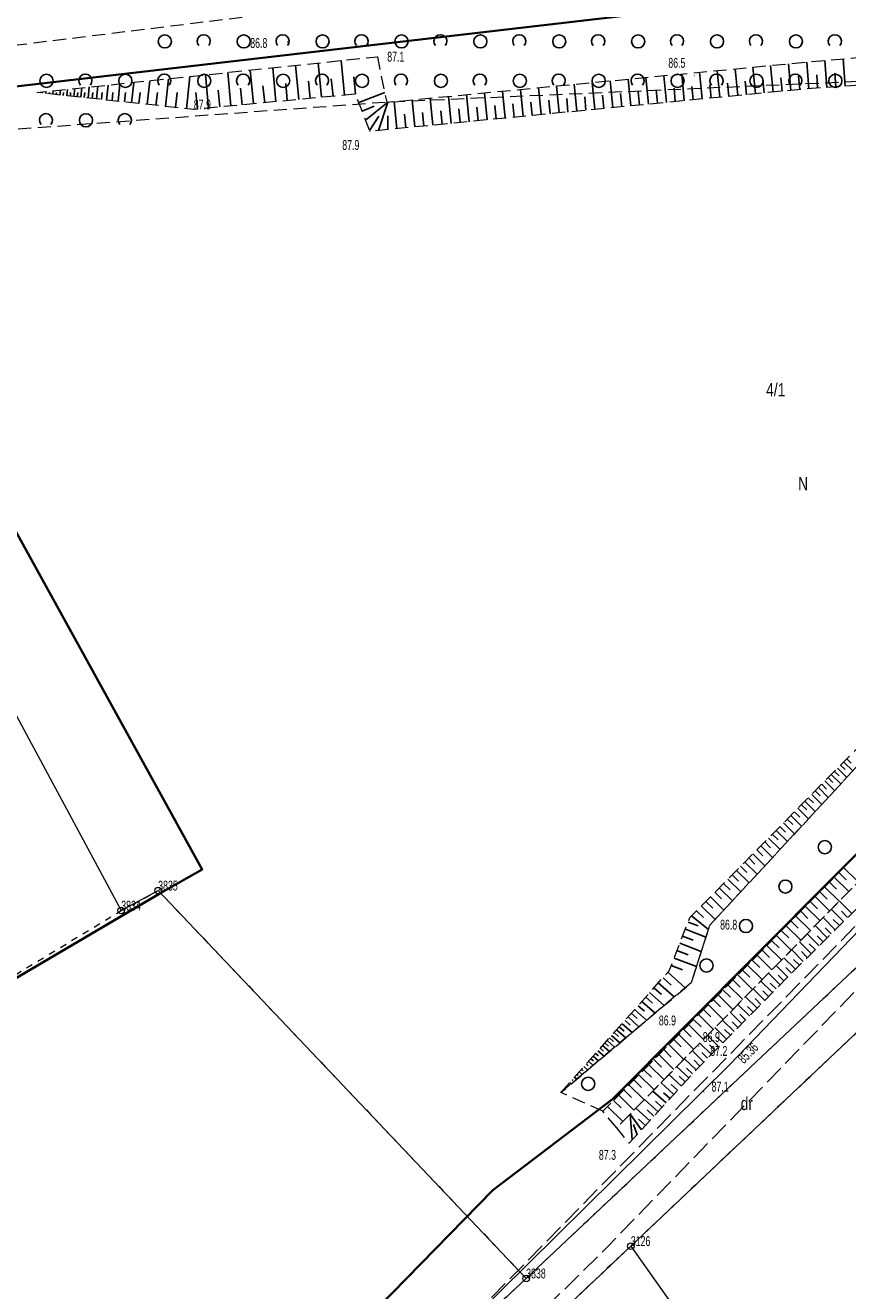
# Model space of a CAD drawing. Header units: metres. Extents: x 6524698 to 6533081, y 5883213 to 5896811.
# Tile 73 of 167: x 6528599 to 6528661, y 5890083 to 5890180. Entities that reach past the tile are written whole.
import ezdxf
from ezdxf.enums import TextEntityAlignment as Align

# ---------------------------------------------------------------- set-up
doc = ezdxf.new("R2010")
doc.units = ezdxf.units.M
doc.header["$MEASUREMENT"] = 0
for name, pattern in [('mapa zasadnicza$0$1.0_0.5', [1.5, 1, -0.5]), ('mapa zasadnicza$0$1.5_0.5', [2, 1.5, -0.5]), ('mapa zasadnicza$0$219-500', [0]), ('mapa zasadnicza$0$egkk-500', [2, 1.5, -0.5]), ('mapa zasadnicza$0$egug-500', [1, 0.5, -0.5])]:
    doc.linetypes.add(name, pattern=pattern)
doc.layers.get('0').update_dxf_attribs({"lineweight": 0})
for name, color, linetype in [('mapa zasadnicza$0$000 Inne (niezydentyfikowane)', 7, 'Continuous'), ('mapa zasadnicza$0$202-punkt graniczny', 7, 'Continuous'), ('mapa zasadnicza$0$202-punkt graniczny-Atr103', 7, 'Continuous'), ('mapa zasadnicza$0$210-oznaczenie konturu użytku gruntowego', 7, 'Continuous'), ('mapa zasadnicza$0$211-numer działki ewidencyjnej', 7, 'Continuous'), ('mapa zasadnicza$0$217-kontur klasyfikacyjny', 7, 'Continuous'), ('mapa zasadnicza$0$218-kontur użytku gruntowego', 7, 'Continuous'), ('mapa zasadnicza$0$219-działka ewidencyjna', 7, 'Continuous'), ('mapa zasadnicza$0$jezdnia', 7, 'Continuous'), ('mapa zasadnicza$0$ogrodzenie trwałe', 7, 'Continuous'), ('mapa zasadnicza$0$pikieta naturalna', 7, 'Continuous'), ('mapa zasadnicza$0$pikieta naturalna-Atr2', 7, 'Continuous'), ('mapa zasadnicza$0$przewód wodociągowy', 7, 'Continuous'), ('mapa zasadnicza$0$rzędna', 7, 'Continuous'), ('mapa zasadnicza$0$rzędna-Atr2', 7, 'Continuous'), ('mapa zasadnicza$0$skarpa nieumocniona', 7, 'Continuous'), ('mapa zasadnicza$0$zadrzewienie  zakrzewienie', 7, 'Continuous')]:
    doc.layers.add(name, color=color, linetype=linetype)
doc.styles.add('mapa zasadnicza$0$STANDARD', font='Working1250', dxfattribs={"width": 0.75})
doc.linetypes.add('mapa zasadnicza$0$902-500', pattern='A,3.75,0,[1,ksztalty.shx,S=0.5,R=0,X=0,Y=0],3.75', length=7.5)

# ---------------------------------------------------------------- blocks, each defined once
blk = doc.blocks.new('mapa zasadnicza$0$202')
at = {"color": 0, "linetype": 'Continuous', "lineweight": 0}
blk.add_circle((0, 0), 0.25, dxfattribs=at)
blk = doc.blocks.new('mapa zasadnicza$0$PW01')
at = {"linetype": 'Continuous', "lineweight": 13}
h = blk.add_hatch(color=0, dxfattribs=at)
edge = h.paths.add_edge_path()
edge.add_arc((0, 0), 0.045, 0, 360)
blk = doc.blocks.new('mapa zasadnicza$0$OTZK1')
at = {"color": 0, "linetype": 'Continuous'}
blk.add_circle((0, 0), 0.5, dxfattribs=at)
blk = doc.blocks.new('mapa zasadnicza$0$OTZK2')
at = {"color": 0, "linetype": 'Continuous'}
blk.add_arc((0, 0), 0.5, 318.85, 221.162, dxfattribs=at)

msp = doc.modelspace()

# ---------------------------------------------------------------- linework, layer by layer
at = {"layer": 'mapa zasadnicza$0$000 Inne (niezydentyfikowane)', "color": 7, "linetype": 'Continuous', "lineweight": 25, "flags": 128}
for points in [[(6528619.53, 5890173.91), (6528619.28, 5890176.51)], [(6528621.27, 5890174.08), (6528621.02, 5890176.69)], [(6528623, 5890174.24), (6528622.75, 5890176.87)], [(6528655.62, 5890174.47), (6528655.42, 5890176.5)], [(6528656.97, 5890174.6), (6528656.77, 5890176.63)], [(6528658.32, 5890174.72), (6528658.17, 5890176.76)], [(6528659.69, 5890174.82), (6528659.54, 5890176.88)], [(6528661.08, 5890174.92), (6528660.93, 5890177)], [(6528610.99, 5890173.21), (6528611.25, 5890175.66)], [(6528612.67, 5890173.26), (6528612.43, 5890175.79)], [(6528614.37, 5890173.42), (6528614.13, 5890175.96)], [(6528616.08, 5890173.58), (6528615.83, 5890176.14)], [(6528617.8, 5890173.74), (6528617.55, 5890176.32)], [(6528623.84, 5890174.32), (6528623.71, 5890175.64)], [(6528646.14, 5890173.55), (6528645.94, 5890175.59)], [(6528647.5, 5890173.68), (6528647.3, 5890175.72)], [(6528648.85, 5890173.81), (6528648.66, 5890175.85)], [(6528650.21, 5890173.95), (6528650.01, 5890175.98)], [(6528651.56, 5890174.08), (6528651.36, 5890176.11)], [(6528652.92, 5890174.21), (6528652.72, 5890176.24)], [(6528654.27, 5890174.34), (6528654.07, 5890176.37)], [(6528656.29, 5890174.54), (6528656.19, 5890175.55)], [(6528657.64, 5890174.67), (6528657.54, 5890175.68)], [(6528659, 5890174.77), (6528658.93, 5890175.79)], [(6528660.38, 5890174.87), (6528660.31, 5890175.9)], [(6528600.82, 5890174.31), (6528600.85, 5890174.57)], [(6528601.36, 5890174.25), (6528601.4, 5890174.63)], [(6528601.89, 5890174.19), (6528601.94, 5890174.68)], [(6528602.42, 5890174.14), (6528602.49, 5890174.74)], [(6528602.95, 5890174.08), (6528603.03, 5890174.8)], [(6528603.51, 5890174.02), (6528603.6, 5890174.86)], [(6528604.16, 5890173.95), (6528604.26, 5890174.93)], [(6528604.91, 5890173.87), (6528605.03, 5890175.01)], [(6528605.79, 5890173.77), (6528605.93, 5890175.1)], [(6528606.81, 5890173.66), (6528606.98, 5890175.21)], [(6528608, 5890173.53), (6528608.2, 5890175.34)], [(6528609.39, 5890173.38), (6528609.62, 5890175.49)], [(6528613.52, 5890173.34), (6528613.4, 5890174.61)], [(6528615.22, 5890173.5), (6528615.1, 5890174.78)], [(6528616.94, 5890173.66), (6528616.81, 5890174.95)], [(6528618.66, 5890173.83), (6528618.54, 5890175.12)], [(6528620.4, 5890173.99), (6528620.27, 5890175.29)], [(6528622.14, 5890174.16), (6528622.01, 5890175.47)], [(6528636.6, 5890172.62), (6528636.4, 5890174.67)], [(6528637.96, 5890172.76), (6528637.76, 5890174.81)], [(6528639.33, 5890172.89), (6528639.13, 5890174.94)], [(6528640.69, 5890173.02), (6528640.49, 5890175.07)], [(6528642.06, 5890173.15), (6528641.86, 5890175.2)], [(6528643.42, 5890173.29), (6528643.22, 5890175.33)], [(6528644.78, 5890173.42), (6528644.58, 5890175.46)], [(6528646.82, 5890173.62), (6528646.72, 5890174.64)], [(6528648.17, 5890173.75), (6528648.08, 5890174.77)], [(6528649.53, 5890173.88), (6528649.43, 5890174.9)], [(6528650.89, 5890174.01), (6528650.79, 5890175.03)], [(6528652.24, 5890174.14), (6528652.14, 5890175.16)], [(6528653.59, 5890174.27), (6528653.49, 5890175.29)], [(6528654.94, 5890174.41), (6528654.84, 5890175.42)], [(6528599.76, 5890174.42), (6528599.76, 5890174.46)], [(6528600.02, 5890174.4), (6528600.03, 5890174.44)], [(6528600.29, 5890174.37), (6528600.31, 5890174.51)], [(6528600.56, 5890174.34), (6528600.57, 5890174.44)], [(6528601.09, 5890174.28), (6528601.11, 5890174.44)], [(6528601.62, 5890174.22), (6528601.65, 5890174.44)], [(6528602.16, 5890174.17), (6528602.18, 5890174.44)], [(6528602.69, 5890174.11), (6528602.72, 5890174.44)], [(6528603.22, 5890174.05), (6528603.26, 5890174.44)], [(6528603.82, 5890173.99), (6528603.87, 5890174.44)], [(6528604.52, 5890173.91), (6528604.57, 5890174.44)], [(6528605.33, 5890173.82), (6528605.4, 5890174.44)], [(6528606.28, 5890173.72), (6528606.36, 5890174.44)], [(6528607.38, 5890173.6), (6528607.47, 5890174.44)], [(6528608.67, 5890173.46), (6528608.78, 5890174.44)], [(6528610.17, 5890173.3), (6528610.29, 5890174.44)], [(6528611.83, 5890173.18), (6528611.71, 5890174.44)], [(6528624.1, 5890173.67), (6528626.07, 5890174.44)], [(6528624.62, 5890172.33), (6528626.31, 5890173.71)], [(6528625.61, 5890171.55), (6528626.31, 5890173.71)], [(6528626.99, 5890171.69), (6528626.79, 5890173.75)], [(6528628.37, 5890171.82), (6528628.17, 5890173.89)], [(6528629.74, 5890171.96), (6528629.54, 5890174.02)], [(6528631.12, 5890172.09), (6528630.92, 5890174.15)], [(6528632.49, 5890172.22), (6528632.29, 5890174.28)], [(6528633.86, 5890172.36), (6528633.66, 5890174.41)], [(6528635.23, 5890172.49), (6528635.03, 5890174.54)], [(6528637.28, 5890172.69), (6528637.18, 5890173.71)], [(6528638.65, 5890172.82), (6528638.55, 5890173.85)], [(6528640.01, 5890172.95), (6528639.91, 5890173.98)], [(6528641.38, 5890173.09), (6528641.28, 5890174.11)], [(6528642.74, 5890173.22), (6528642.64, 5890174.24)], [(6528644.1, 5890173.35), (6528644, 5890174.37)], [(6528645.46, 5890173.48), (6528645.36, 5890174.5)], [(6528624.35, 5890173.03), (6528625.28, 5890173.39)], [(6528624.92, 5890171.56), (6528625.62, 5890172.63)], [(6528626.3, 5890171.62), (6528626.31, 5890172.67)], [(6528627.68, 5890171.76), (6528627.58, 5890172.79)], [(6528629.05, 5890171.89), (6528628.95, 5890172.92)], [(6528630.43, 5890172.02), (6528630.33, 5890173.05)], [(6528631.8, 5890172.16), (6528631.7, 5890173.19)], [(6528633.17, 5890172.29), (6528633.07, 5890173.32)], [(6528634.54, 5890172.42), (6528634.44, 5890173.45)], [(6528635.91, 5890172.56), (6528635.81, 5890173.58)], [(6528661.21, 5890123.76), (6528661.55, 5890123.43)], [(6528660.28, 5890122.82), (6528660.64, 5890122.47)], [(6528660.52, 5890123.06), (6528661.22, 5890122.36)], [(6528660.75, 5890123.3), (6528661.1, 5890122.95)], [(6528660.98, 5890123.53), (6528661.68, 5890122.85)], [(6528659.31, 5890121.84), (6528659.68, 5890121.47)], [(6528659.55, 5890122.09), (6528660.29, 5890121.36)], [(6528659.8, 5890122.34), (6528660.16, 5890121.97)], [(6528660.04, 5890122.58), (6528660.76, 5890121.87)], [(6528658.29, 5890120.81), (6528658.68, 5890120.43)], [(6528658.55, 5890121.07), (6528659.32, 5890120.31)], [(6528658.8, 5890121.33), (6528659.19, 5890120.95)], [(6528659.06, 5890121.59), (6528659.81, 5890120.84)], [(6528657.23, 5890119.74), (6528657.64, 5890119.34)], [(6528657.5, 5890120.01), (6528658.31, 5890119.21)], [(6528657.77, 5890120.28), (6528658.17, 5890119.89)], [(6528658.03, 5890120.55), (6528658.82, 5890119.77)], [(6528656.4, 5890118.9), (6528657.25, 5890118.07)], [(6528656.68, 5890119.19), (6528657.1, 5890118.77)], [(6528656.96, 5890119.46), (6528657.78, 5890118.65)], [(6528655.55, 5890118.04), (6528655.99, 5890117.61)], [(6528655.84, 5890118.33), (6528656.7, 5890117.48)], [(6528656.12, 5890118.62), (6528656.55, 5890118.2)], [(6528654.37, 5890116.85), (6528654.82, 5890116.4)], [(6528654.67, 5890117.15), (6528655.57, 5890116.26)], [(6528654.97, 5890117.45), (6528655.41, 5890117.01)], [(6528655.26, 5890117.75), (6528656.14, 5890116.88)], [(6528653.45, 5890115.91), (6528654.39, 5890114.99)], [(6528653.76, 5890116.23), (6528654.22, 5890115.77)], [(6528654.07, 5890116.54), (6528654.98, 5890115.63)], [(6528652.5, 5890114.95), (6528652.98, 5890114.47)], [(6528652.82, 5890115.28), (6528653.78, 5890114.33)], [(6528653.13, 5890115.6), (6528653.61, 5890115.13)], [(6528660.62, 5890115.13), (6528661.17, 5890114.58)], [(6528660.98, 5890115.49), (6528662.08, 5890114.41)], [(6528651.51, 5890113.96), (6528652.52, 5890112.97)], [(6528651.85, 5890114.29), (6528652.34, 5890113.8)], [(6528652.17, 5890114.63), (6528653.15, 5890113.66)], [(6528659.53, 5890114.03), (6528660.63, 5890112.94)], [(6528659.89, 5890114.39), (6528660.44, 5890113.85)], [(6528660.26, 5890114.76), (6528661.36, 5890113.67)], [(6528650.84, 5890113.28), (6528651.86, 5890112.27)], [(6528651.18, 5890113.62), (6528651.69, 5890113.12)], [(6528658.8, 5890113.29), (6528659.91, 5890112.2)], [(6528659.17, 5890113.66), (6528659.72, 5890113.11)], [(6528649.79, 5890112.22), (6528650.32, 5890111.7)], [(6528650.15, 5890112.58), (6528651.2, 5890111.55)], [(6528650.5, 5890112.93), (6528651.02, 5890112.42)], [(6528657.71, 5890112.18), (6528658.26, 5890111.63)], [(6528658.07, 5890112.55), (6528659.18, 5890111.46)], [(6528658.44, 5890112.92), (6528658.99, 5890112.37)], [(6528660.97, 5890111.4), (6528660.04, 5890112.33)], [(6528661.59, 5890112.02), (6528660.66, 5890112.96)], [(6528661.28, 5890111.71), (6528660.81, 5890112.18)], [(6528649.15, 5890111.35), (6528649.91, 5890111.06)], [(6528649.41, 5890111.83), (6528650.69, 5890110.79)], [(6528656.61, 5890111.07), (6528657.72, 5890109.97)], [(6528656.97, 5890111.44), (6528657.53, 5890110.89)], [(6528657.34, 5890111.81), (6528658.45, 5890110.71)], [(6528659.73, 5890110.17), (6528658.81, 5890111.09)], [(6528660.34, 5890110.78), (6528659.42, 5890111.71)], [(6528660.65, 5890111.09), (6528660.19, 5890111.55)], [(6528648.73, 5890110.29), (6528649.53, 5890109.98)], [(6528648.94, 5890110.83), (6528650.5, 5890110.22)], [(6528655.87, 5890110.33), (6528656.99, 5890109.23)], [(6528656.24, 5890110.7), (6528656.8, 5890110.15)], [(6528659.11, 5890109.56), (6528658.21, 5890110.47)], [(6528659.42, 5890109.86), (6528658.97, 5890110.32)], [(6528660.03, 5890110.47), (6528659.58, 5890110.93)], [(6528648.3, 5890109.19), (6528649.14, 5890108.87)], [(6528648.52, 5890109.75), (6528650.15, 5890109.11)], [(6528654.77, 5890109.21), (6528655.33, 5890108.66)], [(6528655.14, 5890109.58), (6528656.25, 5890108.48)], [(6528655.5, 5890109.96), (6528656.06, 5890109.4)], [(6528657.91, 5890108.36), (6528657.02, 5890109.26)], [(6528658.51, 5890108.96), (6528657.61, 5890109.86)], [(6528658.81, 5890109.26), (6528658.36, 5890109.71)], [(6528648.08, 5890108.62), (6528649.78, 5890107.97)], [(6528654.03, 5890108.46), (6528654.59, 5890107.91)], [(6528654.4, 5890108.84), (6528655.52, 5890107.73)], [(6528657.31, 5890107.77), (6528656.42, 5890108.65)], [(6528657.61, 5890108.07), (6528657.17, 5890108.51)], [(6528658.21, 5890108.66), (6528657.76, 5890109.11)], [(6528647.61, 5890107.54), (6528648.93, 5890106.36)], [(6528647.86, 5890108.06), (6528648.73, 5890107.72)], [(6528652.92, 5890107.34), (6528654.04, 5890106.23)], [(6528653.29, 5890107.71), (6528653.85, 5890107.16)], [(6528653.66, 5890108.09), (6528654.78, 5890106.98)], [(6528656.14, 5890106.58), (6528655.25, 5890107.46)], [(6528656.73, 5890107.18), (6528655.84, 5890108.05)], [(6528656.43, 5890106.88), (6528655.99, 5890107.32)], [(6528657.02, 5890107.47), (6528656.57, 5890107.91)], [(6528646.55, 5890106.35), (6528647.12, 5890105.84)], [(6528646.88, 5890106.73), (6528648.09, 5890105.66)], [(6528647.24, 5890107.13), (6528647.87, 5890106.56)], [(6528652.17, 5890106.59), (6528653.3, 5890105.47)], [(6528652.54, 5890106.96), (6528653.11, 5890106.41)], [(6528654.97, 5890105.4), (6528654.09, 5890106.27)], [(6528655.56, 5890105.99), (6528654.67, 5890106.87)], [(6528655.85, 5890106.29), (6528655.4, 5890106.72)], [(6528645.62, 5890105.32), (6528646.63, 5890104.42)], [(6528645.92, 5890105.65), (6528646.44, 5890105.18)], [(6528646.22, 5890105.99), (6528647.33, 5890105.01)], [(6528651.05, 5890105.46), (6528651.62, 5890104.9)], [(6528651.43, 5890105.83), (6528652.56, 5890104.72)], [(6528651.8, 5890106.21), (6528652.36, 5890105.65)], [(6528654.39, 5890104.81), (6528653.51, 5890105.68)], [(6528654.68, 5890105.1), (6528654.24, 5890105.54)], [(6528655.26, 5890105.69), (6528654.82, 5890106.13)], [(6528644.82, 5890104.42), (6528645.26, 5890104.03)], [(6528645.08, 5890104.7), (6528645.99, 5890103.89)], [(6528645.34, 5890105), (6528645.82, 5890104.58)], [(6528649.93, 5890104.32), (6528651.07, 5890103.2)], [(6528650.31, 5890104.7), (6528650.87, 5890104.14)], [(6528650.68, 5890105.08), (6528651.81, 5890103.96)], [(6528653.23, 5890103.63), (6528652.35, 5890104.5)], [(6528653.81, 5890104.22), (6528652.93, 5890105.09)], [(6528653.52, 5890103.93), (6528653.08, 5890104.36)], [(6528654.1, 5890104.51), (6528653.66, 5890104.95)], [(6528643.91, 5890103.39), (6528644.28, 5890103.07)], [(6528644.13, 5890103.63), (6528644.88, 5890102.96)], [(6528644.35, 5890103.88), (6528644.74, 5890103.53)], [(6528644.58, 5890104.14), (6528645.41, 5890103.4)], [(6528649.18, 5890103.56), (6528650.32, 5890102.44)], [(6528649.56, 5890103.94), (6528650.13, 5890103.38)], [(6528652.65, 5890103.04), (6528651.77, 5890103.91)], [(6528652.94, 5890103.34), (6528652.5, 5890103.77)], [(6528643.16, 5890102.55), (6528643.46, 5890102.28)], [(6528643.33, 5890102.74), (6528643.96, 5890102.18)], [(6528643.52, 5890102.95), (6528643.85, 5890102.66)], [(6528643.71, 5890103.17), (6528644.4, 5890102.55)], [(6528648.05, 5890102.42), (6528648.62, 5890101.86)], [(6528648.43, 5890102.8), (6528649.57, 5890101.68)], [(6528648.81, 5890103.18), (6528649.38, 5890102.62)], [(6528651.49, 5890101.87), (6528650.62, 5890102.74)], [(6528652.07, 5890102.46), (6528651.19, 5890103.33)], [(6528651.78, 5890102.17), (6528651.34, 5890102.6)], [(6528652.36, 5890102.75), (6528651.92, 5890103.19)], [(6528642.29, 5890101.57), (6528642.75, 5890101.16)], [(6528642.47, 5890101.77), (6528642.71, 5890101.55)], [(6528642.64, 5890101.97), (6528643.16, 5890101.51)], [(6528642.82, 5890102.17), (6528643.1, 5890101.92)], [(6528642.99, 5890102.35), (6528643.56, 5890101.84)], [(6528647.3, 5890101.66), (6528647.87, 5890101.09)], [(6528647.68, 5890102.04), (6528648.82, 5890100.91)], [(6528650.34, 5890100.71), (6528649.47, 5890101.57)], [(6528650.92, 5890101.29), (6528650.04, 5890102.15)], [(6528650.63, 5890101), (6528650.19, 5890101.43)], [(6528651.2, 5890101.58), (6528650.77, 5890102.01)], [(6528641.4, 5890100.57), (6528641.55, 5890100.43)], [(6528641.57, 5890100.77), (6528641.92, 5890100.46)], [(6528641.75, 5890100.97), (6528641.94, 5890100.8)], [(6528641.93, 5890101.17), (6528642.33, 5890100.81)], [(6528642.11, 5890101.37), (6528642.32, 5890101.18)], [(6528646.16, 5890100.51), (6528647.31, 5890099.38)], [(6528646.54, 5890100.9), (6528647.12, 5890100.33)], [(6528646.92, 5890101.28), (6528648.07, 5890100.14)], [(6528649.77, 5890100.12), (6528648.86, 5890100.95)], [(6528650.05, 5890100.41), (6528649.61, 5890100.85)], [(6528640.51, 5890099.56), (6528640.68, 5890099.41)], [(6528640.68, 5890099.76), (6528640.78, 5890099.68)], [(6528640.86, 5890099.97), (6528641.09, 5890099.76)], [(6528641.04, 5890100.17), (6528641.17, 5890100.05)], [(6528641.22, 5890100.37), (6528641.5, 5890100.11)], [(6528645.41, 5890099.75), (6528646.56, 5890098.61)], [(6528645.79, 5890100.13), (6528646.36, 5890099.56)], [(6528648.64, 5890098.89), (6528647.69, 5890099.76)], [(6528649.21, 5890099.51), (6528648.28, 5890100.36)], [(6528648.93, 5890099.2), (6528648.46, 5890099.63)], [(6528649.49, 5890099.82), (6528649.03, 5890100.24)], [(6528639.79, 5890098.76), (6528639.85, 5890098.72)], [(6528639.97, 5890098.96), (6528640.01, 5890098.93)], [(6528640.15, 5890099.16), (6528640.26, 5890099.06)], [(6528640.33, 5890099.36), (6528640.4, 5890099.3)], [(6528644.26, 5890098.59), (6528644.84, 5890098.02)], [(6528644.64, 5890098.98), (6528645.8, 5890097.84)], [(6528645.03, 5890099.36), (6528645.6, 5890098.79)], [(6528648.06, 5890098.25), (6528647.08, 5890099.15)], [(6528648.35, 5890098.57), (6528647.87, 5890099.01)], [(6528643.47, 5890097.79), (6528644.05, 5890097.22)], [(6528643.88, 5890098.2), (6528645.03, 5890097.06)], [(6528646.86, 5890096.93), (6528645.83, 5890097.87)], [(6528647.47, 5890097.6), (6528646.47, 5890098.51)], [(6528647.16, 5890097.27), (6528646.66, 5890097.73)], [(6528647.77, 5890097.93), (6528647.27, 5890098.38)], [(6528643.01, 5890097.33), (6528644.17, 5890096.18)], [(6528645.59, 5890095.55), (6528644.74, 5890096.76)], [(6528644.9, 5890094.79), (6528644.74, 5890096.76)], [(6528646.23, 5890096.25), (6528645.18, 5890097.21)], [(6528646.54, 5890096.59), (6528646.03, 5890097.07)], [(6528645.26, 5890095.19), (6528645, 5890095.97)], [(6528645.91, 5890095.9), (6528645.38, 5890096.38)]]:
    msp.add_lwpolyline(points, dxfattribs=at)
at = {"layer": 'mapa zasadnicza$0$217-kontur klasyfikacyjny', "color": 92, "linetype": 'mapa zasadnicza$0$egkk-500', "lineweight": 18, "flags": 128}
for points in [[(6528675.91, 5890116.14), (6528644.79, 5890086.72)], [(6528644.79, 5890086.72), (6528620.93, 5890064.17)]]:
    msp.add_lwpolyline(points, dxfattribs=at)
at = {"layer": 'mapa zasadnicza$0$218-kontur użytku gruntowego', "color": 3, "linetype": 'mapa zasadnicza$0$egug-500', "lineweight": 18, "flags": 128}
for points in [[(6528636.83, 5890084.26), (6528673.04, 5890118.35)], [(6528675.91, 5890116.14), (6528644.79, 5890086.72)], [(6528606.03, 5890112.23), (6528608.84, 5890113.75)], [(6528608.84, 5890113.75), (6528636.83, 5890084.26)], [(6528594.56, 5890105.28), (6528606.03, 5890112.23)], [(6528644.79, 5890086.72), (6528620.93, 5890064.17)], [(6528636.83, 5890084.26), (6528633.19, 5890080.83)]]:
    msp.add_lwpolyline(points, dxfattribs=at)
at = {"layer": 'mapa zasadnicza$0$219-działka ewidencyjna', "color": 7, "linetype": 'mapa zasadnicza$0$219-500', "lineweight": 18, "flags": 128}
for points in [[(6528569.56, 5890179.97), (6528606.03, 5890112.23)], [(6528636.83, 5890084.26), (6528673.04, 5890118.35)], [(6528644.79, 5890086.72), (6528675.91, 5890116.14)], [(6528606.03, 5890112.23), (6528608.84, 5890113.75)], [(6528608.84, 5890113.75), (6528636.83, 5890084.26)], [(6528644.79, 5890086.72), (6528620.93, 5890064.17)], [(6528644.79, 5890086.72), (6528689.7, 5890023.29)], [(6528636.83, 5890084.26), (6528633.19, 5890080.83)]]:
    msp.add_lwpolyline(points, dxfattribs=at)
at = {"layer": 'mapa zasadnicza$0$jezdnia', "color": 7, "linetype": 'mapa zasadnicza$0$1.5_0.5', "lineweight": 18, "flags": 128}
msp.add_lwpolyline([(6528488.71, 5889875.76), (6528485.33, 5889878.04), (6528508.1, 5889912.7), (6528523.92, 5889938.29), (6528532.84, 5889949.75), (6528552.11, 5889976.94), (6528569.39, 5890002.59), (6528578.59, 5890017.78), (6528590.02, 5890034.23), (6528591.86, 5890037.23), (6528602.96, 5890051.02), (6528617.54, 5890066.41), (6528618.65, 5890067.59), (6528626.38, 5890075.23), (6528628.27, 5890076.76), (6528716.92, 5890167.22), (6528719.37, 5890165.4), (6528643.06, 5890086.71), (6528620.1, 5890064.08), (6528606.32, 5890048.07), (6528598.74, 5890040), (6528581.9, 5890015.11), (6528572.27, 5890000.79), (6528555.06, 5889975.35), (6528535.49, 5889947.79), (6528526.42, 5889934.67), (6528511, 5889910.5)], close=True, dxfattribs=at)
at = {"layer": 'mapa zasadnicza$0$ogrodzenie trwałe', "color": 7, "linetype": 'mapa zasadnicza$0$902-500', "lineweight": 35, "flags": 128}
msp.add_lwpolyline([(6528621.19, 5890077.57), (6528634.3, 5890090.96), (6528643.4, 5890097.88), (6528698.9, 5890153.64), (6528711.35, 5890169.61), (6528708.91, 5890187.79), (6528593.16, 5890174.35), (6528587.84, 5890159.47), (6528612.19, 5890115.36), (6528609.09, 5890113.61), (6528574.8, 5890093.42), (6528584.2, 5890067.75), (6528598.71, 5890054.5), (6528616.72, 5890072.99)], dxfattribs=at)
at = {"layer": 'mapa zasadnicza$0$przewód wodociągowy', "color": 5, "linetype": 'Continuous', "lineweight": 18, "flags": 128}
msp.add_lwpolyline([(6528623.33, 5890082.14), (6528623.61, 5890081.8), (6528624.02, 5890081.37), (6528628.27, 5890076.76), (6528652.28, 5890100.47), (6528716.45, 5890167.09), (6528737.12, 5890191.87), (6528734.4, 5890204.21), (6528736.66, 5890207.35), (6528765.25, 5890244.71), (6528794.11, 5890284.29), (6528823.12, 5890322.78), (6528853.01, 5890360.77), (6528881.75, 5890400.14), (6528911.61, 5890439.05), (6528983.81, 5890532.9)], dxfattribs=at)
at = {"layer": 'mapa zasadnicza$0$skarpa nieumocniona', "color": 7, "linetype": 'mapa zasadnicza$0$1.0_0.5', "lineweight": 18, "flags": 128}
for points in [[(6528625.51, 5890177.16), (6528626.22, 5890173.7), (6528657.54, 5890176.7), (6528689.67, 5890179.54), (6528713.47, 5890179.19), (6528690.77, 5890177.03), (6528657.86, 5890174.69), (6528624.95, 5890171.49), (6528623.84, 5890174.32), (6528611.55, 5890173.15), (6528599.61, 5890174.44)], [(6528625.51, 5890177.16), (6528626.22, 5890173.7), (6528657.54, 5890176.7), (6528689.67, 5890179.54), (6528713.47, 5890179.19), (6528690.77, 5890177.03), (6528657.86, 5890174.69), (6528624.95, 5890171.49), (6528623.84, 5890174.32), (6528611.55, 5890173.15), (6528599.61, 5890174.44)], [(6528639.46, 5890098.39), (6528647.71, 5890107.66), (6528649.28, 5890111.7), (6528664.54, 5890127.13), (6528700.48, 5890165.75), (6528704.84, 5890169.67), (6528709.8, 5890172.03), (6528700.81, 5890163.63), (6528681.48, 5890143.65), (6528663.94, 5890125.29), (6528650.79, 5890111.11), (6528649.39, 5890106.75)], [(6528639.46, 5890098.39), (6528647.71, 5890107.66), (6528649.28, 5890111.7), (6528664.54, 5890127.13), (6528700.48, 5890165.75), (6528704.84, 5890169.67), (6528709.8, 5890172.03), (6528700.81, 5890163.63), (6528681.48, 5890143.65), (6528663.94, 5890125.29), (6528650.79, 5890111.11), (6528649.39, 5890106.75)], [(6528643.72, 5890095.72), (6528642.66, 5890096.97), (6528681.81, 5890136.55), (6528698.88, 5890154.5), (6528712.77, 5890169.78), (6528713.76, 5890168.71), (6528693.69, 5890146.39), (6528676.08, 5890128.56), (6528667.53, 5890119.95), (6528660.46, 5890112.76)], [(6528643.72, 5890095.72), (6528642.66, 5890096.97), (6528681.81, 5890136.55), (6528698.88, 5890154.5), (6528712.77, 5890169.78), (6528713.76, 5890168.71), (6528693.69, 5890146.39), (6528676.08, 5890128.56), (6528667.53, 5890119.95), (6528660.46, 5890112.76)], [(6528714.92, 5890167.66), (6528703.42, 5890154.34), (6528701.8, 5890152.65), (6528687, 5890137.16), (6528667.95, 5890118.32), (6528657.51, 5890107.97), (6528649.84, 5890100.2), (6528644.67, 5890094.54), (6528643.72, 5890095.72), (6528660.46, 5890112.76), (6528667.53, 5890119.95), (6528676.08, 5890128.56), (6528693.69, 5890146.39), (6528713.76, 5890168.71)], [(6528714.92, 5890167.66), (6528703.42, 5890154.34), (6528701.8, 5890152.65), (6528687, 5890137.16), (6528667.95, 5890118.32), (6528657.51, 5890107.97), (6528649.84, 5890100.2), (6528644.67, 5890094.54), (6528643.72, 5890095.72), (6528660.46, 5890112.76), (6528667.53, 5890119.95), (6528676.08, 5890128.56), (6528693.69, 5890146.39), (6528713.76, 5890168.71)]]:
    msp.add_lwpolyline(points, close=True, dxfattribs=at)
at = {"layer": 'mapa zasadnicza$0$zadrzewienie  zakrzewienie', "color": 7, "linetype": 'mapa zasadnicza$0$1.0_0.5', "lineweight": 18, "flags": 128}
for points in [[(6528679.77, 5890190.57), (6528733.73, 5890194.9), (6528733.86, 5890193.61), (6528728.4, 5890187.7), (6528724.11, 5890182.57), (6528721.11, 5890179.74), (6528678.82, 5890176), (6528626.22, 5890173.7), (6528579.03, 5890170.24), (6528577.26, 5890175.48), (6528650.28, 5890184.51)], [(6528642.66, 5890096.97), (6528639.46, 5890098.39), (6528649.39, 5890106.75), (6528650.79, 5890111.11), (6528663.94, 5890125.29), (6528681.48, 5890143.65), (6528700.81, 5890163.63), (6528709.8, 5890172.03), (6528712.77, 5890169.78), (6528698.88, 5890154.5), (6528681.81, 5890136.55)]]:
    msp.add_lwpolyline(points, close=True, dxfattribs=at)

# ---------------------------------------------------------------- block references
at = {"layer": 'mapa zasadnicza$0$202-punkt graniczny', "color": 7, "linetype": 'Continuous', "lineweight": 18}
for p in [(6528608.84, 5890113.75), (6528606.03, 5890112.23), (6528644.79, 5890086.72), (6528636.83, 5890084.26)]:
    msp.add_blockref('mapa zasadnicza$0$202', p, dxfattribs=at)
at = {"layer": 'mapa zasadnicza$0$pikieta naturalna', "color": 7, "linetype": 'Continuous', "lineweight": 13}
for p in [(6528618.69, 5890178.28), (6528625.51, 5890177.16), (6528649.62, 5890175.71), (6528611.55, 5890173.15), (6528624.95, 5890171.49), (6528650.79, 5890111.11), (6528648.54, 5890103.15), (6528649.96, 5890101.91), (6528652.28, 5890100.47), (6528650.35, 5890098.46), (6528644.67, 5890094.54)]:
    msp.add_blockref('mapa zasadnicza$0$PW01', p, dxfattribs=at)
at = {"layer": 'mapa zasadnicza$0$rzędna', "color": 5, "linetype": 'Continuous', "lineweight": 18}
msp.add_blockref('mapa zasadnicza$0$PW01', (6528652.28, 5890100.47), dxfattribs=at)
at = {"layer": 'mapa zasadnicza$0$zadrzewienie  zakrzewienie', "color": 7, "linetype": 'Continuous', "lineweight": 18}
for name, p in [('mapa zasadnicza$0$OTZK1', (6528609.346, 5890178.326)), ('mapa zasadnicza$0$OTZK2', (6528612.304, 5890178.337)), ('mapa zasadnicza$0$OTZK1', (6528615.346, 5890178.326)), ('mapa zasadnicza$0$OTZK2', (6528618.304, 5890178.337)), ('mapa zasadnicza$0$OTZK1', (6528621.346, 5890178.326)), ('mapa zasadnicza$0$OTZK2', (6528624.304, 5890178.337)), ('mapa zasadnicza$0$OTZK1', (6528627.346, 5890178.326)), ('mapa zasadnicza$0$OTZK2', (6528630.304, 5890178.337)), ('mapa zasadnicza$0$OTZK1', (6528633.346, 5890178.326)), ('mapa zasadnicza$0$OTZK2', (6528636.304, 5890178.337)), ('mapa zasadnicza$0$OTZK1', (6528639.346, 5890178.326)), ('mapa zasadnicza$0$OTZK2', (6528642.304, 5890178.337)), ('mapa zasadnicza$0$OTZK1', (6528645.346, 5890178.326)), ('mapa zasadnicza$0$OTZK2', (6528648.304, 5890178.337)), ('mapa zasadnicza$0$OTZK1', (6528651.346, 5890178.326)), ('mapa zasadnicza$0$OTZK2', (6528654.304, 5890178.337)), ('mapa zasadnicza$0$OTZK1', (6528657.346, 5890178.326)), ('mapa zasadnicza$0$OTZK2', (6528660.304, 5890178.337)), ('mapa zasadnicza$0$OTZK1', (6528600.346, 5890175.326)), ('mapa zasadnicza$0$OTZK2', (6528603.304, 5890175.337)), ('mapa zasadnicza$0$OTZK1', (6528606.346, 5890175.326)), ('mapa zasadnicza$0$OTZK2', (6528609.304, 5890175.337)), ('mapa zasadnicza$0$OTZK1', (6528612.346, 5890175.326)), ('mapa zasadnicza$0$OTZK2', (6528615.304, 5890175.337)), ('mapa zasadnicza$0$OTZK1', (6528618.346, 5890175.326)), ('mapa zasadnicza$0$OTZK2', (6528621.304, 5890175.337)), ('mapa zasadnicza$0$OTZK1', (6528624.346, 5890175.326)), ('mapa zasadnicza$0$OTZK2', (6528627.304, 5890175.337)), ('mapa zasadnicza$0$OTZK1', (6528630.346, 5890175.326)), ('mapa zasadnicza$0$OTZK2', (6528633.304, 5890175.337)), ('mapa zasadnicza$0$OTZK1', (6528636.346, 5890175.326)), ('mapa zasadnicza$0$OTZK2', (6528639.304, 5890175.337)), ('mapa zasadnicza$0$OTZK1', (6528642.346, 5890175.326)), ('mapa zasadnicza$0$OTZK2', (6528645.304, 5890175.337)), ('mapa zasadnicza$0$OTZK1', (6528648.346, 5890175.326)), ('mapa zasadnicza$0$OTZK2', (6528651.304, 5890175.337)), ('mapa zasadnicza$0$OTZK1', (6528654.346, 5890175.326)), ('mapa zasadnicza$0$OTZK2', (6528657.304, 5890175.337)), ('mapa zasadnicza$0$OTZK1', (6528660.346, 5890175.326)), ('mapa zasadnicza$0$OTZK2', (6528600.304, 5890172.337)), ('mapa zasadnicza$0$OTZK1', (6528603.346, 5890172.326)), ('mapa zasadnicza$0$OTZK2', (6528606.304, 5890172.337)), ('mapa zasadnicza$0$OTZK1', (6528659.546, 5890117.056)), ('mapa zasadnicza$0$OTZK1', (6528656.546, 5890114.056)), ('mapa zasadnicza$0$OTZK1', (6528653.546, 5890111.056)), ('mapa zasadnicza$0$OTZK1', (6528650.546, 5890108.056)), ('mapa zasadnicza$0$OTZK1', (6528641.546, 5890099.056))]:
    msp.add_blockref(name, p, dxfattribs=at)

# ---------------------------------------------------------------- texts
at = {"layer": 'mapa zasadnicza$0$202-punkt graniczny-Atr103', "color": 7, "style": 'mapa zasadnicza$0$STANDARD', "width": 0.667}
for s, p in [('3835', (6528608.84, 5890113.75)), ('3834', (6528606.03, 5890112.23)), ('3126', (6528644.79, 5890086.72)), ('3838', (6528636.83, 5890084.26))]:
    msp.add_text(s, height=0.75, dxfattribs=at).set_placement(p)
at = {"layer": 'mapa zasadnicza$0$210-oznaczenie konturu użytku gruntowego', "color": 3, "linetype": 'Continuous', "lineweight": 18, "style": 'mapa zasadnicza$0$STANDARD', "width": 0.79}
for s, p in [('N', (6528657.51, 5890144.2)), ('dr', (6528653.14, 5890097.06))]:
    msp.add_text(s, height=1, dxfattribs=at).set_placement(p)
at = {"layer": 'mapa zasadnicza$0$211-numer działki ewidencyjnej', "color": 7, "linetype": 'Continuous', "lineweight": 18, "style": 'mapa zasadnicza$0$STANDARD', "width": 0.79}
msp.add_text('4/1', height=1, dxfattribs=at).set_placement((6528655.08, 5890151.34))
at = {"layer": 'mapa zasadnicza$0$pikieta naturalna-Atr2', "color": 7, "style": 'mapa zasadnicza$0$STANDARD', "width": 0.667}
for s, p in [('86.8', (6528615.84, 5890177.83)), ('87.1', (6528626.26, 5890176.79)), ('86.5', (6528647.64, 5890176.32)), ('87.9', (6528611.55, 5890173.15)), ('87.9', (6528622.84, 5890170.07)), ('86.8', (6528651.58, 5890110.79)), ('86.9', (6528646.92, 5890103.5)), ('86.9', (6528650.26, 5890102.24)), ('87.1', (6528650.93, 5890098.47)), ('87.3', (6528642.36, 5890093.28))]:
    msp.add_text(s, height=0.75, dxfattribs=at).set_placement(p)
msp.add_text('87.2', height=0.75, dxfattribs=at).set_placement((6528650.83, 5890101.56), align=Align.MIDDLE_LEFT)
at = {"layer": 'mapa zasadnicza$0$rzędna-Atr2', "color": 5, "style": 'mapa zasadnicza$0$STANDARD', "width": 0.667}
msp.add_text('85.36', height=0.75, rotation=46.073, dxfattribs=at).set_placement((6528652.85, 5890101.06), align=Align.TOP_LEFT)

doc.saveas('drawing.dxf')
